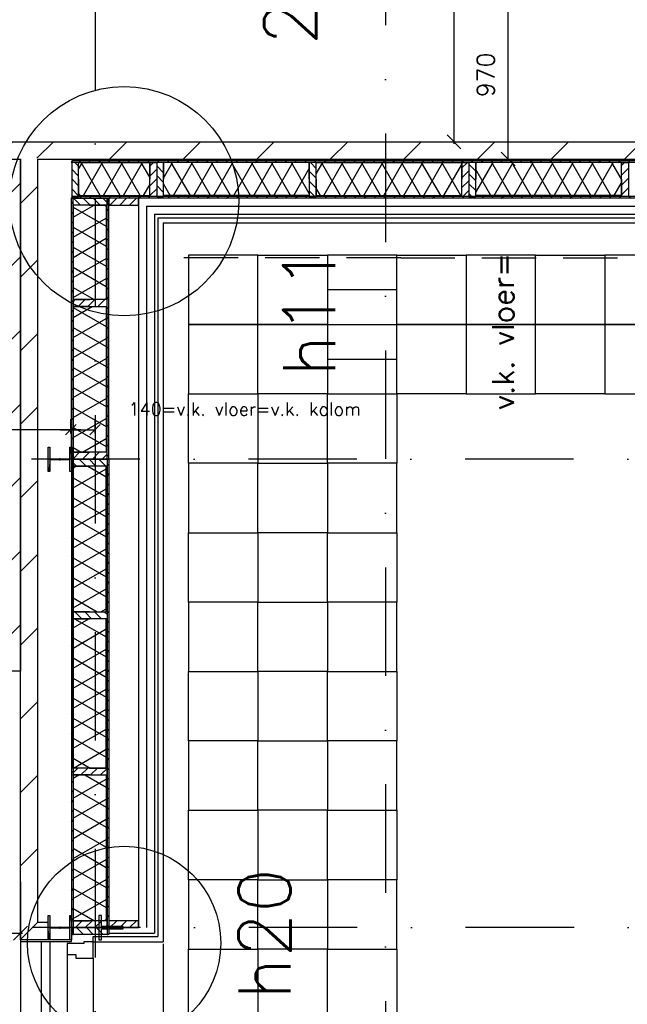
# Model space of a CAD drawing. Extents: x -33346 to 151546, y -8083 to 129543.
# Tile 49 of 68: x 36592 to 40096, y 69105 to 74780. Entities that reach past the tile are written whole.
import ezdxf

# ---------------------------------------------------------------- set-up
doc = ezdxf.new("R2010")
doc.units = 0
doc.header["$LTSCALE"] = 50
doc.header["$MEASUREMENT"] = 0
doc.header["$PDSIZE"] = -1
doc.linetypes.add('HIDDEN', pattern=[9.375, 6.25, -3.125])
doc.linetypes.add('XREF2$0$DASHDOT', pattern=[25, 12.5, -6.25, 0, -6.25])
doc.layers.get('0').update_dxf_attribs({"linetype": 'CONTINUOUS'})
doc.layers.get('DEFPOINTS').update_dxf_attribs({"linetype": 'CONTINUOUS'})
for name, color, linetype in [('_DETAILNUMMERS', 4, 'CONTINUOUS'), ('_DETAILNUMMERSTEKST', 4, 'CONTINUOUS'), ('A--01A1_ACEER', 1, 'CONTINUOUS'), ('A--A21--_F-23-', 9, 'CONTINUOUS'), ('A--A22--_F123-', 9, 'CONTINUOUS'), ('A--A25--_F-2--', 9, 'CONTINUOUS'), ('A--A28--_F-2--', 7, 'CONTINUOUS'), ('A--A32--_F-2--', 9, 'CONTINUOUS'), ('A--A42--_F-23-', 9, 'CONTINUOUS'), ('A--L21--', 3, 'CONTINUOUS'), ('A--L21--_F-2--', 7, 'CONTINUOUS'), ('A--L21A1_BUITENWAND', 1, 'CONTINUOUS'), ('A--L22--', 7, 'CONTINUOUS'), ('A--L22--_F-2--', 7, 'CONTINUOUS'), ('A--L22A1_BINNENWAND', 1, 'CONTINUOUS'), ('A--L22A2_BINNENWAND', 2, 'CONTINUOUS'), ('A--L25--', 7, 'CONTINUOUS'), ('A--L25--_F-23-', 7, 'CONTINUOUS'), ('A--L27AC2_DAKEN', 2, 'HIDDEN'), ('A--L28--', 7, 'CONTINUOUS'), ('A--L28--_F-2--', 7, 'CONTINUOUS'), ('A--L28D4_KONSTRUKTIES', 4, 'CONTINUOUS'), ('A--L31A1_BUITENKOZIJN', 1, 'CONTINUOUS'), ('A--L32--', 7, 'CONTINUOUS'), ('A--L32--_F-23-', 2, 'CONTINUOUS'), ('A--L32--_F123-', 1, 'CONTINUOUS'), ('A--L42--', 7, 'CONTINUOUS'), ('A--L42--_F-23-', 7, 'CONTINUOUS'), ('A--M$1A-_F123-', 1, 'CONTINUOUS'), ('A--T$1A-_F123-_RNR', 4, 'CONTINUOUS'), ('A--T01A-25_TEKST', 2, 'CONTINUOUS'), ('A--T01A-70_TEKST', 5, 'CONTINUOUS'), ('X--LR---_CP', 7, 'CONTINUOUS'), ('XREF2$0$A--L$7A-_STRAMIEN', 1, 'XREF2$0$DASHDOT'), ('XREF2$0$A--L$7AC3-_STRAMIE', 3, 'XREF2$0$DASHDOT')]:
    doc.layers.add(name, color=color, linetype=linetype)
doc.styles.add('ALFA-0_25', font='ROMANS')
doc.styles.add('HIEMSTRA', font='romans.shx')
doc.styles.get("Standard").update_dxf_attribs({"font": 'txt', "width": 0.9})
doc.dimstyles.new('BEILEN', dxfattribs={"dimscale": 40, "dimtxt": 2.5, "dimasz": 2, "dimexe": 0.3, "dimexo": 0.3, "dimgap": 2, "dimtad": 1, "dimdec": 0, "dimzin": 0, "dimtxsty": 'HIEMSTRA', "dimblk1": 'OBLIQUE', "dimblk2": 'OBLIQUE', "dimsah": 1, "dimcen": -0.09, "dimdle": 0.3, "dimse1": 1, "dimclrd": 2, "dimclre": 2, "dimclrt": 3, "dimazin": 3, "dimtfac": 1, "dimtdec": 4, "dimtofl": 0, "dimtmove": 0, "dimatfit": 3, "dimtvp": 625, "dimtolj": 1, "dimtzin": 0})
doc.dimstyles.get("Standard").update_dxf_attribs({"dimscale": 40, "dimtxt": 2.5, "dimasz": 2, "dimexe": 0.3, "dimexo": 0.3, "dimgap": 2, "dimtad": 1, "dimdec": 0, "dimzin": 0, "dimtxsty": 'HIEMSTRA', "dimblk1": 'OBLIQUE', "dimblk2": 'OBLIQUE', "dimsah": 1, "dimcen": -0.09, "dimdle": 0.3, "dimse1": 1, "dimclrd": 2, "dimclre": 2, "dimclrt": 3, "dimazin": 3, "dimtfac": 1, "dimtdec": 4, "dimtofl": 0, "dimtmove": 0, "dimatfit": 3, "dimtvp": 625, "dimtolj": 1, "dimtzin": 0})
doc.dimstyles.new('STANDARD$0', dxfattribs={"dimscale": 50, "dimtxt": 2.5, "dimasz": 2, "dimexe": 2, "dimexo": 0, "dimgap": 2, "dimtad": 1, "dimdec": 0, "dimzin": 0, "dimtxsty": 'ALFA-0_25', "dimblk1": 'OBLIQUE', "dimblk2": 'OBLIQUE', "dimsah": 1, "dimcen": -3, "dimdle": 2, "dimclrd": 1, "dimclre": 1, "dimclrt": 2, "dimazin": 3, "dimtfac": 0.666667, "dimtofl": 0, "dimtmove": 0, "dimatfit": 3, "dimtvp": 0.833333, "dimtolj": 1, "dimtzin": 0})
pattern_1 = [(240, (6e-15, 50), (86.603, -50), []), (300, (6e-15, 50), (86.603, 50), [])]
pattern_2 = [(60, (0, -50), (-86.603, 50), []), (120, (0, -50), (-86.603, -50), [])]
pattern_3 = [(330, (-50, 9e-15), (50, 86.603), []), (30, (-50, 9e-15), (-50, 86.603), [])]
pattern_4 = [(150, (50, -3e-15), (-50, -86.603), []), (210, (50, -3e-15), (50, -86.603), [])]

# ---------------------------------------------------------------- blocks, each defined once
blk = doc.blocks.new('*U818')
at = {"layer": 'A--A22--_F123-', "linetype": 'CONTINUOUS'}
h = blk.add_hatch(dxfattribs=at)
h.set_pattern_fill('ALFALINE', color=256, scale=300, style=0)
h.set_pattern_definition([(45, (-36647.05, -74026.86), (-212.132, 212.132), [])])
h.paths.add_polyline_path([(0, 0), (0, 50), (4360.1, 50), (4410.1, 0), (4460.1, -50), (50, -50)])
at = {"layer": 'A--L22--_F-2--', "color": 3, "linetype": 'CONTINUOUS'}
for points in [[(0, 50), (0, 50), (4360.1, 50), (4360.1, 50)], [(50, -50), (50, -50), (4460.1, -50), (4460.1, -50)]]:
    blk.add_lwpolyline(points, dxfattribs=at)
blk = doc.blocks.new('XREF2')
at = {"layer": 'XREF2$0$A--L$7A-_STRAMIEN'}
for p, q in [((-36914.938, 63128.251), (-36914.938, 23800)), ((-20830.441, 39999.998), (-39925.329, 40000.004)), ((-20827.564, 37300), (-39925.329, 37300))]:
    blk.add_line(p, q, dxfattribs=at)
at = {"layer": 'XREF2$0$A--L$7AC3-_STRAMIE'}
blk.add_line((-38589.938, 89008.057), (-38589.938, -5393.534), dxfattribs=at)
blk = doc.blocks.new('Q020490-')
at = {"layer": 'A--A28--_F-2--', "color": 3, "linetype": 'CONTINUOUS'}
for points in [[(-2.75, 58), (-70, 66.5), (70, 66.5)], [(-2.75, 58), (-70, 58), (-70, 66.5)], [(-2.75, 58), (70, 66.5), (70, 58)], [(2.75, -58), (-2.75, -58), (-2.75, 58)], [(-2.75, 58), (2.75, 58), (2.75, -58)], [(-2.75, 58), (70, 58), (2.75, 58)], [(70, -66.5), (-70, -58), (-2.75, -58)], [(70, -66.5), (-70, -66.5), (-70, -58)], [(2.75, -58), (70, -66.5), (-2.75, -58)], [(2.75, -58), (70, -58), (70, -66.5)]]:
    blk.add_solid(points, dxfattribs=at)
at = {"layer": 'A--L28--_F-2--', "color": 3, "linetype": 'CONTINUOUS'}
blk.add_lwpolyline([(70, -66.5), (-70, -66.5), (-70, -58), (-2.75, -58), (-2.75, 58), (-70, 58), (-70, 66.5), (70, 66.5), (70, 58), (2.75, 58), (2.75, -58), (70, -58)], close=True, dxfattribs=at)
at = {"layer": 'X--LR---_CP', "color": 2, "linetype": 'CONTINUOUS'}
for p in [(-2.75, 0), (0, 0), (2.75, 0)]:
    blk.add_point(p, dxfattribs=at)
blk = doc.blocks.new('_OBLIQUE')
at = {"color": 0, "linetype": 'BYBLOCK'}
blk.add_line((-0.5, -0.5), (0.5, 0.5), dxfattribs=at)
blk = doc.blocks.new('*D189')
at = {"color": 2, "linetype": 'BYBLOCK'}
blk.add_line((39096.6, 74064.2), (39096.6, 76243.5), dxfattribs=at)
at = {"layer": 'DEFPOINTS', "color": 0, "linetype": 'BYBLOCK'}
for p in [(39096.6, 76231.5), (39096.6, 76231.5), (39096.6, 74076.2)]:
    blk.add_point(p, dxfattribs=at)
at = {"color": 2, "linetype": 'BYBLOCK', "xscale": 80, "yscale": 80, "zscale": 80}
for p, rotation in [((39096.6, 76231.5), 90), ((39096.6, 74076.2), 270)]:
    blk.add_blockref('_OBLIQUE', p, dxfattribs=dict(at, rotation=rotation))
at = {"color": 3, "linetype": 'BYBLOCK', "insert": (38966.6, 75153.9), "char_height": 100, "attachment_point": 5, "rotation": 90, "style": 'HIEMSTRA'}
blk.add_mtext('\\A1;2155', dxfattribs=at)
blk = doc.blocks.new('*D225')
at = {"color": 2, "linetype": 'BYBLOCK'}
for p, q in [((39495.5, 74946.9), (39397.1, 74946.9)), ((39409.1, 73964.9), (39409.1, 74958.9))]:
    blk.add_line(p, q, dxfattribs=at)
at = {"layer": 'DEFPOINTS', "color": 0, "linetype": 'BYBLOCK'}
for p in [(39409.1, 74946.9), (39507.5, 74946.9), (39507.5, 73976.9)]:
    blk.add_point(p, dxfattribs=at)
at = {"color": 2, "linetype": 'BYBLOCK', "xscale": 80, "yscale": 80, "zscale": 80}
for p, rotation in [((39409.1, 74946.9), 90), ((39409.1, 73976.9), 270)]:
    blk.add_blockref('_OBLIQUE', p, dxfattribs=dict(at, rotation=rotation))
at = {"color": 3, "linetype": 'BYBLOCK', "insert": (39279.1, 74461.9), "char_height": 100, "attachment_point": 5, "rotation": 90, "style": 'HIEMSTRA'}
blk.add_mtext('\\A1;970', dxfattribs=at)
blk = doc.blocks.new('*U585')
at = {"layer": 'A--A42--_F-23-', "linetype": 'CONTINUOUS'}
h = blk.add_hatch(dxfattribs=at)
h.set_pattern_fill('ALFALINE', color=256, scale=40, style=0)
h.set_pattern_definition([(45, (-41124.196, -73961.86), (-28.284271, 28.284271), [])])
h.paths.add_polyline_path([(0, 0), (5, -5), (-4232.1, -5), (-4232.1, 0), (-4232.1, 5), (-5, 5)])
at = {"layer": 'A--L42--_F-23-', "color": 2, "linetype": 'CONTINUOUS'}
for points in [[(-5, 5), (-5, 5), (-4232.1, 5), (-4232.1, 0)], [(5, -5), (5, -5), (-4232.1, -5), (-4232.1, 0)]]:
    blk.add_lwpolyline(points, dxfattribs=at)
blk = doc.blocks.new('*U584')
at = {"layer": 'A--A42--_F-23-', "linetype": 'CONTINUOUS'}
h = blk.add_hatch(dxfattribs=at)
h.set_pattern_fill('ALFALINE', color=256, scale=40, style=0)
h.set_pattern_definition([(45, (-41330.196, -73755.86), (-28.284271, 28.284271), [])])
h.paths.add_polyline_path([(0, 0), (5, -5), (-4438.1, -5), (-4438.1, 0), (-4438.1, 5), (-5, 5)])
at = {"layer": 'A--L42--_F-23-', "color": 2, "linetype": 'CONTINUOUS'}
for points in [[(-5, 5), (-5, 5), (-4438.1, 5), (-4438.1, 0)], [(5, -5), (5, -5), (-4438.1, -5), (-4438.1, 0)]]:
    blk.add_lwpolyline(points, dxfattribs=at)
blk = doc.blocks.new('NH40_196')
at = {"layer": 'A--A25--_F-2--'}
h = blk.add_hatch(dxfattribs=at)
h.set_pattern_fill('ALFALINE', color=256, scale=40, style=0, pattern_type=2)
h.set_pattern_definition([(45, (-6, 0), (-28.284, 28.284), [])])
h.paths.add_polyline_path([(0, 0), (0, 196), (40, 196), (40, 0)])
at = {"layer": 'A--L25--_F-23-', "color": 2, "linetype": 'CONTINUOUS'}
blk.add_lwpolyline([(0, 0), (0, 196), (40, 196), (40, 0)], close=True, dxfattribs=at)
at = {"layer": 'X--LR---_CP'}
for p in [(0, 0), (0, 0), (40, 0)]:
    blk.add_point(p, dxfattribs=at)
blk = doc.blocks.new('*U583')
at = {"layer": 'A--A21--_F-23-', "linetype": 'CONTINUOUS'}
h = blk.add_hatch(dxfattribs=at)
h.set_pattern_fill('ALFAISO', color=256, scale=100, angle=180, style=0)
h.set_pattern_definition(pattern_1)
h.paths.add_polyline_path([(0, 0), (0, -95), (-840, -95), (-840, 0), (-840, 95), (0, 95)])
at = {"layer": 'A--L21--_F-2--', "color": 2, "linetype": 'CONTINUOUS'}
for points in [[(0, 0), (0, 95), (-840, 95), (-840, 0)], [(0, 0), (0, -95), (-840, -95), (-840, 0)]]:
    blk.add_lwpolyline(points, dxfattribs=at)
blk = doc.blocks.new('*U581')
at = {"layer": 'A--A21--_F-23-', "linetype": 'CONTINUOUS'}
h = blk.add_hatch(dxfattribs=at)
h.set_pattern_fill('ALFAISO', color=256, scale=100, style=0)
h.set_pattern_definition(pattern_2)
h.paths.add_polyline_path([(0, 0), (0, 95), (410.1, 95), (410.1, 0), (410.1, -95), (0, -95)])
at = {"layer": 'A--L21--_F-2--', "color": 2, "linetype": 'CONTINUOUS'}
for points in [[(0, 0), (0, 95), (410.1, 95), (410.1, 0)], [(0, 0), (0, -95), (410.1, -95), (410.1, 0)]]:
    blk.add_lwpolyline(points, dxfattribs=at)
blk = doc.blocks.new('*U580')
at = {"layer": 'A--A21--_F-23-', "linetype": 'CONTINUOUS'}
h = blk.add_hatch(dxfattribs=at)
h.set_pattern_fill('ALFAISO', color=256, scale=100, style=0)
h.set_pattern_definition(pattern_2)
h.paths.add_polyline_path([(0, 0), (0, 95), (840, 95), (840, 0), (840, -95), (0, -95)])
at = {"layer": 'A--L21--_F-2--', "color": 2, "linetype": 'CONTINUOUS'}
for points in [[(0, 0), (0, 95), (840, 95), (840, 0)], [(0, 0), (0, -95), (840, -95), (840, 0)]]:
    blk.add_lwpolyline(points, dxfattribs=at)
blk = doc.blocks.new('*U579')
at = {"layer": 'A--A21--_F-23-', "linetype": 'CONTINUOUS'}
h = blk.add_hatch(dxfattribs=at)
h.set_pattern_fill('ALFAISO', color=256, scale=100, angle=180, style=0)
h.set_pattern_definition(pattern_1)
h.paths.add_polyline_path([(0, 0), (0, -95), (-840, -95), (-840, 0), (-840, 95), (0, 95)])
at = {"layer": 'A--L21--_F-2--', "color": 2, "linetype": 'CONTINUOUS'}
for points in [[(0, 0), (0, 95), (-840, 95), (-840, 0)], [(0, 0), (0, -95), (-840, -95), (-840, 0)]]:
    blk.add_lwpolyline(points, dxfattribs=at)
blk = doc.blocks.new('KOZ34A')
at = {"layer": 'A--01A1_ACEER'}
for p, q in [((-150, -2463), (-150, -74)), ((0, -2442), (0, -95))]:
    blk.add_line(p, q, dxfattribs=at)
at = {"layer": 'A--L22A2_BINNENWAND'}
for points in [[(-150, -9), (-150, -74), (-99, -74), (-99, -95), (0, -95), (0, -22), (0, 0), (-15, 0), (-54, 0), (-54, -9)], [(-150, -1242), (-150, -1295), (-99, -1295), (-99, -1316), (0, -1316), (0, -1243), (0, -1221), (-15, -1221), (-99, -1221), (-99, -1242)], [(-150, -2528), (-150, -2463), (-99, -2463), (-99, -2442), (0, -2442), (0, -2515), (0, -2537), (-15, -2537), (-54, -2537), (-54, -2528)]]:
    blk.add_lwpolyline(points, close=True, dxfattribs=at)
at = {"layer": 'X--LR---_CP', "linetype": 'CONTINUOUS'}
blk.add_point((0, 0), dxfattribs=at)
blk = doc.blocks.new('*U573')
at = {"layer": 'A--A21--_F-23-', "linetype": 'CONTINUOUS'}
h = blk.add_hatch(dxfattribs=at)
h.set_pattern_fill('ALFAISO', color=256, scale=100, angle=270, style=0)
h.set_pattern_definition(pattern_3)
h.paths.add_polyline_path([(0, 0), (95, 0), (95, -840), (0, -840), (-95, -840), (-95, 0)])
at = {"layer": 'A--L21--_F-2--', "color": 2, "linetype": 'CONTINUOUS'}
for points in [[(0, 0), (-95, 0), (-95, -840), (0, -840)], [(0, 0), (95, 0), (95, -840), (0, -840)]]:
    blk.add_lwpolyline(points, dxfattribs=at)
blk = doc.blocks.new('*U572')
at = {"layer": 'A--A42--_F-23-', "linetype": 'CONTINUOUS'}
h = blk.add_hatch(dxfattribs=at)
h.set_pattern_fill('ALFALINE', color=256, scale=40, style=0)
h.set_pattern_definition([(45, (-36895.046, -72246.86), (-28.284271, 28.284271), [])])
h.paths.add_polyline_path([(0, 0), (5, 0), (5, -2740), (0, -2740), (-5, -2740), (-5, 0)])
at = {"layer": 'A--L42--_F-23-', "color": 2, "linetype": 'CONTINUOUS'}
for points in [[(0, 0), (-5, 0), (-5, -2740), (0, -2740)], [(0, 0), (5, 0), (5, -2740), (0, -2740)]]:
    blk.add_lwpolyline(points, dxfattribs=at)
blk = doc.blocks.new('*U571')
at = {"layer": 'A--A42--_F-23-', "linetype": 'CONTINUOUS'}
h = blk.add_hatch(dxfattribs=at)
h.set_pattern_fill('ALFALINE', color=256, scale=40, style=0)
h.set_pattern_definition([(45, (-37101.046, -72246.86), (-28.284271, 28.284271), [])])
h.paths.add_polyline_path([(0, 0), (5, 0), (5, -2740), (0, -2740), (-5, -2740), (-5, 0)])
at = {"layer": 'A--L42--_F-23-', "color": 2, "linetype": 'CONTINUOUS'}
for points in [[(0, 0), (-5, 0), (-5, -2740), (0, -2740)], [(0, 0), (5, 0), (5, -2740), (0, -2740)]]:
    blk.add_lwpolyline(points, dxfattribs=at)
blk = doc.blocks.new('*U570')
at = {"layer": 'A--A21--_F-23-', "linetype": 'CONTINUOUS'}
h = blk.add_hatch(dxfattribs=at)
h.set_pattern_fill('ALFAISO', color=256, scale=100, angle=90, style=0)
h.set_pattern_definition(pattern_4)
h.paths.add_polyline_path([(0, 0), (-95, 0), (-95, 860), (0, 860), (95, 860), (95, 0)])
at = {"layer": 'A--L21--_F-2--', "color": 2, "linetype": 'CONTINUOUS'}
for points in [[(0, 0), (-95, 0), (-95, 860), (0, 860)], [(0, 0), (95, 0), (95, 860), (0, 860)]]:
    blk.add_lwpolyline(points, dxfattribs=at)
blk = doc.blocks.new('*U569')
at = {"layer": 'A--A21--_F-23-', "linetype": 'CONTINUOUS'}
h = blk.add_hatch(dxfattribs=at)
h.set_pattern_fill('ALFAISO', color=256, scale=100, angle=90, style=0)
h.set_pattern_definition(pattern_4)
h.paths.add_polyline_path([(0, 0), (-95, 0), (-95, 840), (0, 840), (95, 840), (95, 0)])
at = {"layer": 'A--L21--_F-2--', "color": 2, "linetype": 'CONTINUOUS'}
for points in [[(0, 0), (-95, 0), (-95, 840), (0, 840)], [(0, 0), (95, 0), (95, 840), (0, 840)]]:
    blk.add_lwpolyline(points, dxfattribs=at)
blk = doc.blocks.new('*U568')
at = {"layer": 'A--A42--_F-23-', "linetype": 'CONTINUOUS'}
h = blk.add_hatch(dxfattribs=at)
h.set_pattern_fill('ALFALINE', color=256, scale=40, style=0)
h.set_pattern_definition([(45, (-36895.046, -72246.86), (-28.284271, 28.284271), [])])
h.paths.add_polyline_path([(0, 0), (-5, 0), (-5, 1504), (0, 1504), (5, 1504), (5, 0)])
at = {"layer": 'A--L42--_F-23-', "color": 2, "linetype": 'CONTINUOUS'}
for points in [[(0, 0), (-5, 0), (-5, 1504), (0, 1504)], [(0, 0), (5, 0), (5, 1504), (0, 1504)]]:
    blk.add_lwpolyline(points, dxfattribs=at)
blk = doc.blocks.new('*U567')
at = {"layer": 'A--A42--_F-23-', "linetype": 'CONTINUOUS'}
h = blk.add_hatch(dxfattribs=at)
h.set_pattern_fill('ALFALINE', color=256, scale=40, style=0)
h.set_pattern_definition([(45, (-37101.046, -72246.86), (-28.284271, 28.284271), [])])
h.paths.add_polyline_path([(0, 0), (-5, 0), (-5, 1504), (0, 1504), (5, 1504), (5, 0)])
at = {"layer": 'A--L42--_F-23-', "color": 2, "linetype": 'CONTINUOUS'}
for points in [[(0, 0), (-5, 0), (-5, 1504), (0, 1504)], [(0, 0), (5, 0), (5, 1504), (0, 1504)]]:
    blk.add_lwpolyline(points, dxfattribs=at)
blk = doc.blocks.new('*U566')
at = {"layer": 'A--A21--_F-23-', "linetype": 'CONTINUOUS'}
h = blk.add_hatch(dxfattribs=at)
h.set_pattern_fill('ALFAISO', color=256, scale=100, angle=270, style=0)
h.set_pattern_definition(pattern_3)
h.paths.add_polyline_path([(0, 0), (95, 0), (95, -544), (0, -544), (-95, -544), (-95, 0)])
at = {"layer": 'A--L21--_F-2--', "color": 2, "linetype": 'CONTINUOUS'}
for points in [[(0, 0), (-95, 0), (-95, -544), (0, -544)], [(0, 0), (95, 0), (95, -544), (0, -544)]]:
    blk.add_lwpolyline(points, dxfattribs=at)
blk = doc.blocks.new('*U565')
at = {"layer": 'A--A21--_F-23-', "linetype": 'CONTINUOUS'}
h = blk.add_hatch(dxfattribs=at)
h.set_pattern_fill('ALFAISO', color=256, scale=100, angle=270, style=0)
h.set_pattern_definition(pattern_3)
h.paths.add_polyline_path([(0, 0), (95, 0), (95, -840), (0, -840), (-95, -840), (-95, 0)])
at = {"layer": 'A--L21--_F-2--', "color": 2, "linetype": 'CONTINUOUS'}
for points in [[(0, 0), (-95, 0), (-95, -840), (0, -840)], [(0, 0), (95, 0), (95, -840), (0, -840)]]:
    blk.add_lwpolyline(points, dxfattribs=at)
blk = doc.blocks.new('*U564')
at = {"layer": 'A--A22--_F123-', "linetype": 'CONTINUOUS'}
h = blk.add_hatch(dxfattribs=at)
h.set_pattern_fill('ALFALINE', color=256, scale=300, style=0)
h.set_pattern_definition([(45, (-36647.05, -69526.86), (-212.132, 212.132), [])])
h.paths.add_polyline_path([(0, 0), (-50, -50), (-50, 4450), (0, 4500), (50, 4450), (50, 50)])
at = {"layer": 'A--L22--_F-2--', "color": 3, "linetype": 'CONTINUOUS'}
for points in [[(-50, -50), (-50, -50), (-50, 4450), (-50, 4450)], [(50, 50), (50, 50), (50, 4450), (50, 4450)]]:
    blk.add_lwpolyline(points, dxfattribs=at)
blk = doc.blocks.new('*U563')
at = {"layer": 'A--A22--_F123-', "linetype": 'CONTINUOUS'}
h = blk.add_hatch(dxfattribs=at)
h.set_pattern_fill('ALFALINE', color=256, scale=300, style=0)
h.set_pattern_definition([(45, (-36757.05, -69526.86), (-212.132, 212.132), [])])
h.paths.add_polyline_path([(0, 0), (0, -50), (-160, -50), (-110, 0), (-60, 50), (0, 50)])
at = {"layer": 'A--L22--_F-2--', "color": 3, "linetype": 'CONTINUOUS'}
for points in [[(0, 0), (0, -50), (-160, -50), (-160, -50)], [(0, 0), (0, 50), (-60, 50), (-60, 50)]]:
    blk.add_lwpolyline(points, dxfattribs=at)
blk = doc.blocks.new('*D402')
at = {"color": 1, "linetype": 'BYBLOCK'}
for p, q in [((36887, 72395.3), (36887, 72477)), ((37027, 72395.3), (37027, 72477)), ((36827, 72417), (37027, 72417))]:
    blk.add_line(p, q, dxfattribs=at)
at = {"layer": 'DEFPOINTS', "color": 0, "linetype": 'BYBLOCK'}
for p in [(37027, 72417), (36887, 72395.3), (37027, 72395.3)]:
    blk.add_point(p, dxfattribs=at)
at = {"color": 1, "linetype": 'BYBLOCK', "xscale": 60, "yscale": 60, "zscale": 60, "rotation": 180}
blk.add_blockref('_OBLIQUE', (36887, 72417), dxfattribs=at)
at = {"color": 1, "linetype": 'BYBLOCK', "xscale": 60, "yscale": 60, "zscale": 60}
blk.add_blockref('_OBLIQUE', (37027, 72417), dxfattribs=at)
at = {"color": 2, "linetype": 'BYBLOCK', "insert": (37889.1, 72535.6), "char_height": 75, "attachment_point": 5, "style": 'ALFA-0_25'}
blk.add_mtext('\\A1;140=v.k. vloer=v.k. kolom', dxfattribs=at)
blk = doc.blocks.new('*D403')
at = {"color": 1, "linetype": 'BYBLOCK'}
for p, q in [((36887, 72417), (36887, 72477)), ((36947, 72417), (36267, 72417)), ((36327, 72417), (36327, 72357))]:
    blk.add_line(p, q, dxfattribs=at)
at = {"layer": 'DEFPOINTS', "color": 0, "linetype": 'BYBLOCK'}
for p in [(36327, 72417), (36327, 72417), (36887, 72417)]:
    blk.add_point(p, dxfattribs=at)
at = {"color": 1, "linetype": 'BYBLOCK', "xscale": 60, "yscale": 60, "zscale": 60, "rotation": 180}
blk.add_blockref('_OBLIQUE', (36327, 72417), dxfattribs=at)
at = {"color": 1, "linetype": 'BYBLOCK', "xscale": 60, "yscale": 60, "zscale": 60}
blk.add_blockref('_OBLIQUE', (36887, 72417), dxfattribs=at)
at = {"color": 2, "linetype": 'BYBLOCK', "insert": (36328.1, 72530.4), "char_height": 75, "attachment_point": 5, "style": 'ALFA-0_25'}
blk.add_mtext('\\A1;560', dxfattribs=at)
blk = doc.blocks.new('Q0340081')
at = {"layer": 'A--A32--_F-2--'}
h = blk.add_hatch(dxfattribs=at)
h.set_pattern_fill('ALFALINE', color=9, scale=40, style=0, pattern_type=2)
h.set_pattern_definition([(45, (0, 0), (-28.2843, 28.2843), [])])
h.paths.add_polyline_path([(2, -1.6), (2, -41.6), (928.1, -41.6), (925.1, -1.6)])
at = {"layer": 'A--L32--_F-23-', "color": 2, "linetype": 'CONTINUOUS'}
blk.add_lwpolyline([(2, -1.6), (2, -41.6), (928.1, -41.6), (925.1, -1.6), (2, -1.6)], close=True, dxfattribs=at)
at = {"layer": 'A--L32--_F123-', "color": 1}
blk.add_lwpolyline([(2, -41.6), (2, -971.6, 0.414214), (932, -41.6)], format="xyb", dxfattribs=at)
blk = doc.blocks.new('DR_2X930TYPE5')
at = {"layer": 'A--L32--_F-23-'}
for points in [[(-1981, -18), (-1981, 0), (-1914, 0), (-1914, -93.8), (-1929, -93.8), (-1929, -139), (-1981, -139), (-1981, -121), (-1969, -121), (-1969, -18), (-1981, -18)], [(0, -18), (0, 0), (-67, 0), (-67, -93.8), (-52, -93.8), (-52, -139), (0, -139), (0, -121), (-12, -121), (-12, -18), (0, -18)]]:
    blk.add_lwpolyline(points, close=True, dxfattribs=at)
at = {"layer": 'A--L32--_F123-', "color": 1}
blk.add_line((-1914, 0), (-62.8, 0), dxfattribs=at)
at = {"layer": 'A--L32--', "linetype": 'CONTINUOUS'}
blk.add_blockref('Q0340081', (-1927, -95.6), dxfattribs=at)
at = {"layer": 'A--L32--', "linetype": 'CONTINUOUS', "xscale": -1}
blk.add_blockref('Q0340081', (-54, -95.6), dxfattribs=at)
blk = doc.blocks.new('*D486')
at = {"layer": 'A--M$1A-_F123-', "color": 2}
for p, q in [((36597, 69478.9), (36597, 69527.1)), ((35875.6, 69515.1), (36609, 69515.1))]:
    blk.add_line(p, q, dxfattribs=at)
at = {"layer": 'DEFPOINTS', "color": 0}
for p in [(36597, 69515.1), (36597, 69466.9), (35887.6, 69446.2)]:
    blk.add_point(p, dxfattribs=at)
at = {"layer": 'A--M$1A-_F123-', "color": 2, "xscale": 80, "yscale": 80, "zscale": 80, "rotation": 180}
blk.add_blockref('_OBLIQUE', (35887.6, 69515.1), dxfattribs=at)
at = {"layer": 'A--M$1A-_F123-', "color": 2, "xscale": 80, "yscale": 80, "zscale": 80}
blk.add_blockref('_OBLIQUE', (36597, 69515.1), dxfattribs=at)
at = {"layer": 'A--M$1A-_F123-', "color": 3, "insert": (36242.3, 69645.1), "char_height": 100, "attachment_point": 5}
blk.add_mtext('\\A1;709', dxfattribs=at)
blk = doc.blocks.new('*D487')
at = {"layer": 'A--M$1A-_F123-', "color": 2}
for p, q in [((37419, 69453.4), (37419, 68719.1)), ((37049.8, 68731.1), (37431, 68731.1))]:
    blk.add_line(p, q, dxfattribs=at)
at = {"layer": 'DEFPOINTS', "color": 0}
for p in [(37419, 69465.4), (37419, 68731.1), (37061.8, 68495.4)]:
    blk.add_point(p, dxfattribs=at)
at = {"layer": 'A--M$1A-_F123-', "color": 2, "xscale": 80, "yscale": 80, "zscale": 80, "rotation": 180}
blk.add_blockref('_OBLIQUE', (37061.8, 68731.1), dxfattribs=at)
at = {"layer": 'A--M$1A-_F123-', "color": 2, "xscale": 80, "yscale": 80, "zscale": 80}
blk.add_blockref('_OBLIQUE', (37419, 68731.1), dxfattribs=at)
at = {"layer": 'A--M$1A-_F123-', "color": 3, "insert": (37263.1, 68864.6), "char_height": 100, "attachment_point": 5}
blk.add_mtext('\\A1;357', dxfattribs=at)
blk = doc.blocks.new('*U538')
at = {"layer": 'A--A22--_F123-', "linetype": 'CONTINUOUS'}
h = blk.add_hatch(dxfattribs=at)
h.set_pattern_fill('ALFALINE', color=256, scale=300, style=0)
h.set_pattern_definition([(45, (-36457.05, -74026.86), (-212.132, 212.132), [])])
h.paths.add_polyline_path([(0, 0), (0, 50), (190, 50), (190, 0), (140, -50), (0, -50)])
at = {"layer": 'A--L22--_F-2--', "color": 3, "linetype": 'CONTINUOUS'}
for points in [[(0, 0), (0, 50), (190, 50), (190, 50)], [(0, 0), (0, -50), (140, -50), (140, -50)]]:
    blk.add_lwpolyline(points, dxfattribs=at)
blk = doc.blocks.new('*U522')
at = {"layer": 'A--A22--_F123-', "linetype": 'CONTINUOUS'}
h = blk.add_hatch(dxfattribs=at)
h.set_pattern_fill('ALFALINE', color=256, scale=300, style=0)
h.set_pattern_definition([(45, (-36547.05, -73976.86), (-212.132, 212.132), [])])
h.paths.add_polyline_path([(0, 0), (50, 0), (50, -2950.8), (0, -2950.8), (-50, -2950.8), (-50, 0)])
at = {"layer": 'A--L22--_F-2--', "color": 3, "linetype": 'CONTINUOUS'}
for points in [[(0, 0), (-50, 0), (-50, -2950.8), (0, -2950.8)], [(0, 0), (50, 0), (50, -2950.8), (0, -2950.8)]]:
    blk.add_lwpolyline(points, dxfattribs=at)

msp = doc.modelspace()

# ---------------------------------------------------------------- hatches: boundary and pattern name
at = {"layer": 'A--A25--_F-2--'}
h = msp.add_hatch(dxfattribs=at)
h.set_pattern_fill('ALFALINE', color=256, scale=40, style=0, pattern_type=2)
h.set_pattern_definition([(45, (37106.046, 73704.86), (28.284, -28.284), [])])
h.paths.add_polyline_path([(37106, 73710.9), (37277, 73710.9), (37277, 73750.9), (37106, 73750.9)])
h = msp.add_hatch(dxfattribs=at)
h.set_pattern_fill('ALFALINE', color=256, scale=40, style=0, pattern_type=2)
h.set_pattern_definition([(45, (37106.046, 69540.86), (28.284, -28.284), [])])
h.paths.add_polyline_path([(37106, 69546.9), (37277, 69546.9), (37277, 69586.9), (37106, 69586.9)])

# ---------------------------------------------------------------- linework, layer by layer
at = {"layer": '_DETAILNUMMERS'}
for centre, radius in [((37194.4, 73733.8), 660.8), ((37194.4, 69458.4), 557.3)]:
    msp.add_circle(centre, radius, dxfattribs=at)
at = {"layer": 'A--L21--'}
for p, q in [((37389, 73638.9), (41445.1, 73638.9)), ((37389, 73638.9), (37389, 69495.4)), ((37419, 73608.9), (41475.1, 73608.9)), ((37419, 73608.9), (37419, 69465.4)), ((37015, 69495.4), (37389, 69495.4)), ((37015, 69465.4), (37015, 69495.4)), ((37015, 69465.4), (37419, 69465.4))]:
    msp.add_line(p, q, dxfattribs=at)
at = {"layer": 'A--L21A1_BUITENWAND'}
msp.add_line((36597, 69811.9), (36597, 68495.4), dxfattribs=at)
at = {"layer": 'A--L22A1_BINNENWAND'}
for points in [[(37566.1, 73423.5), (37566.1, 73023.5), (37966.1, 73023.5), (37966.1, 73423.5)], [(38366.1, 73423.5), (38366.1, 73023.5), (37966.1, 73023.5), (37966.1, 73423.5)], [(38366.1, 73423.5), (38366.1, 73023.5), (38766.1, 73023.5), (38766.1, 73423.5)], [(39166.1, 73423.5), (39166.1, 73023.5), (38766.1, 73023.5), (38766.1, 73423.5)], [(39166.1, 73423.5), (39166.1, 73023.5), (39566.1, 73023.5), (39566.1, 73423.5)], [(39966.1, 73423.5), (39966.1, 73023.5), (39566.1, 73023.5), (39566.1, 73423.5)], [(39966.1, 73423.5), (39966.1, 73023.5), (40366.1, 73023.5), (40366.1, 73423.5)], [(38366.1, 73223.5), (38366.1, 72823.5), (38766.1, 72823.5), (38766.1, 73223.5)], [(37566.1, 73023.5), (37566.1, 72623.5), (37966.1, 72623.5), (37966.1, 73023.5)], [(38366.1, 73023.5), (38366.1, 72623.5), (37966.1, 72623.5), (37966.1, 73023.5)], [(39166.1, 73023.5), (39166.1, 72623.5), (38766.1, 72623.5), (38766.1, 73023.5)], [(39166.1, 73023.5), (39166.1, 72623.5), (39566.1, 72623.5), (39566.1, 73023.5)], [(39966.1, 73023.5), (39966.1, 72623.5), (39566.1, 72623.5), (39566.1, 73023.5)], [(39966.1, 73023.5), (39966.1, 72623.5), (40366.1, 72623.5), (40366.1, 73023.5)], [(37566.1, 72223.5), (37566.1, 72623.5), (37966.1, 72623.5), (37966.1, 72223.5)], [(38366.1, 72223.5), (38366.1, 72623.5), (37966.1, 72623.5), (37966.1, 72223.5)], [(38366.1, 72223.5), (38366.1, 72623.5), (38766.1, 72623.5), (38766.1, 72223.5)], [(37566.1, 72223.5), (37566.1, 71823.5), (37966.1, 71823.5), (37966.1, 72223.5)], [(38366.1, 72223.5), (38366.1, 71823.5), (37966.1, 71823.5), (37966.1, 72223.5)], [(38366.1, 72223.5), (38366.1, 71823.5), (38766.1, 71823.5), (38766.1, 72223.5)], [(37566.1, 71423.5), (37566.1, 71823.5), (37966.1, 71823.5), (37966.1, 71423.5)], [(38366.1, 71423.5), (38366.1, 71823.5), (37966.1, 71823.5), (37966.1, 71423.5)], [(38366.1, 71423.5), (38366.1, 71823.5), (38766.1, 71823.5), (38766.1, 71423.5)], [(37566.1, 71423.5), (37566.1, 71023.5), (37966.1, 71023.5), (37966.1, 71423.5)], [(38366.1, 71423.5), (38366.1, 71023.5), (37966.1, 71023.5), (37966.1, 71423.5)], [(38366.1, 71423.5), (38366.1, 71023.5), (38766.1, 71023.5), (38766.1, 71423.5)], [(37566.1, 70623.5), (37566.1, 71023.5), (37966.1, 71023.5), (37966.1, 70623.5)], [(38366.1, 70623.5), (38366.1, 71023.5), (37966.1, 71023.5), (37966.1, 70623.5)], [(38366.1, 70623.5), (38366.1, 71023.5), (38766.1, 71023.5), (38766.1, 70623.5)], [(37566.1, 70623.5), (37566.1, 70223.5), (37966.1, 70223.5), (37966.1, 70623.5)], [(38366.1, 70623.5), (38366.1, 70223.5), (37966.1, 70223.5), (37966.1, 70623.5)], [(38366.1, 70623.5), (38366.1, 70223.5), (38766.1, 70223.5), (38766.1, 70623.5)], [(37566.1, 69823.5), (37566.1, 70223.5), (37966.1, 70223.5), (37966.1, 69823.5)], [(38366.1, 69823.5), (38366.1, 70223.5), (37966.1, 70223.5), (37966.1, 69823.5)], [(38366.1, 69823.5), (38366.1, 70223.5), (38766.1, 70223.5), (38766.1, 69823.5)], [(37566.1, 69823.5), (37566.1, 69423.5), (37966.1, 69423.5), (37966.1, 69823.5)], [(38366.1, 69823.5), (38366.1, 69423.5), (37966.1, 69423.5), (37966.1, 69823.5)], [(38366.1, 69823.5), (38366.1, 69423.5), (38766.1, 69423.5), (38766.1, 69823.5)], [(37566.1, 69023.5), (37566.1, 69423.5), (37966.1, 69423.5), (37966.1, 69023.5)], [(38366.1, 69023.5), (38366.1, 69423.5), (37966.1, 69423.5), (37966.1, 69023.5)], [(38366.1, 69023.5), (38366.1, 69423.5), (38766.1, 69423.5), (38766.1, 69023.5)]]:
    msp.add_lwpolyline(points, close=True, dxfattribs=at)
at = {"layer": 'A--L22A2_BINNENWAND', "color": 2, "linetype": 'CONTINUOUS'}
for p, q in [((37277, 73750.9), (37277, 69546.9)), ((37323, 73704.9), (41379.1, 73704.9)), ((37323, 73704.9), (37323, 69546.9)), ((37369, 73658.9), (41425.8, 73658.9)), ((37369, 73658.9), (37369, 69515.4)), ((37106, 69515.4), (37369, 69515.4))]:
    msp.add_line(p, q, dxfattribs=at)
at = {"layer": 'A--L22A2_BINNENWAND'}
msp.add_lwpolyline([(36890, 69476.9), (36597, 69476.9), (36597, 69466.9), (36890, 69466.9)], close=True, dxfattribs=at)
at = {"layer": 'A--L25--_F-23-', "color": 2, "linetype": 'CONTINUOUS'}
for points in [[(37106, 73710.9), (37277, 73710.9), (37277, 73750.9), (37106, 73750.9)], [(37106, 69546.9), (37277, 69546.9), (37277, 69586.9), (37106, 69586.9)]]:
    msp.add_lwpolyline(points, close=True, dxfattribs=at)
at = {"layer": 'A--L27AC2_DAKEN'}
msp.add_line((38789.1, 73408), (37419, 73408), dxfattribs=at)
msp.add_lwpolyline([(38789.1, 73408), (41675.6, 73408.6), (41671.1, 94581), (31601.9, 96632.1), (24414.6, 61334.3), (24633.1, 61289.8)], dxfattribs=at)
at = {"layer": 'A--L28D4_KONSTRUKTIES'}
msp.add_lwpolyline([(37049, 69476.8), (37064, 69476.8), (37064, 69539.3), (37189, 69539.3), (37189, 69554.3), (37064, 69554.3), (37064, 69616.8), (37049, 69616.8)], close=True, dxfattribs=at)
at = {"layer": 'A--L31A1_BUITENKOZIJN'}
for p, q in [((36715, 69466.9), (36715, 66916.9)), ((36765, 69466.9), (36765, 66916.9))]:
    msp.add_line(p, q, dxfattribs=at)
at = {"layer": 'X--LR---_CP'}
for p in [(37106, 73750.9), (37106, 73710.9), (37106, 73710.9)]:
    msp.add_point(p, dxfattribs=at)

# ---------------------------------------------------------------- block references
at = {"linetype": 'CONTINUOUS', "xscale": -1, "rotation": 180}
msp.add_blockref('KOZ34A', (37015, 66928.3), dxfattribs=at)
at = {"layer": 'A--L21--', "linetype": 'CONTINUOUS'}
for name, p in [('*U538', (36457, 74026.9)), ('*U818', (36647, 74026.9)), ('*U564', (36647, 69526.9)), ('*U581', (36932, 73861.9)), ('*U579', (38262.1, 73861.9)), ('*U580', (38302.1, 73861.9)), ('*U583', (40062.1, 73861.9)), ('*U566', (36995, 73710.9)), ('*U565', (36995, 73126.9)), ('*U569', (36995, 71366.9)), ('*U570', (36995, 70466.9)), ('*U573', (36995, 70426.9)), ('*U563', (36757, 69526.9))]:
    msp.add_blockref(name, p, dxfattribs=at)
at = {"layer": 'A--L22--'}
msp.add_blockref('*U522', (36547, 73976.9), dxfattribs=at)
at = {"layer": 'A--L25--', "xscale": -1}
for p, rotation in [((36892, 73956.9), 180), ((37382.1, 73956.9), 180), ((38262.1, 73956.9), 180), ((39182.1, 73956.9), 180), ((36900, 73126.9), 270), ((36900, 72246.9), 270), ((36900, 72246.9), 270), ((36900, 70426.9), 270), ((36900, 69546.9), 270)]:
    msp.add_blockref('NH40_196', p, dxfattribs=dict(at, rotation=rotation))
at = {"layer": 'A--L25--'}
for p, rotation in [((37382.1, 73956.9), 180), ((39182.1, 73956.9), 180), ((40102.1, 73956.9), 180), ((36900, 73750.9), 270), ((36900, 72246.9), 270), ((36900, 72246.9), 270), ((36900, 71366.9), 270), ((36900, 69546.9), 270)]:
    msp.add_blockref('NH40_196', p, dxfattribs=dict(at, rotation=rotation))
at = {"layer": 'A--L28--', "color": 2, "linetype": 'CONTINUOUS', "rotation": 90}
for p in [(36823.5, 72246.9), (36823.5, 69546.9)]:
    msp.add_blockref('Q020490-', p, dxfattribs=at)
at = {"layer": 'A--L32--_F-23-', "xscale": -1, "rotation": 78.48999999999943}
msp.add_blockref('DR_2X930TYPE5', (35435.3, 74279.3), dxfattribs=at)
at = {"layer": 'A--L42--', "linetype": 'CONTINUOUS'}
for name, p in [('*U585', (41124.2, 73961.9)), ('*U568', (36895, 72246.9)), ('*U584', (41330.2, 73755.9)), ('*U567', (37101, 72246.9)), ('*U572', (36895, 72246.9)), ('*U571', (37101, 72246.9))]:
    msp.add_blockref(name, p, dxfattribs=at)
at = {"layer": 'A--T01A-70_TEKST', "color": 4}
msp.add_blockref('XREF2', (75617.3, 32246.9), dxfattribs=at)

# ---------------------------------------------------------------- texts
at = {"layer": '_DETAILNUMMERSTEKST', "style": 'ALFA-0_25'}
for s, p in [('h11', (38410.9, 72721.4)), ('h20', (38154, 69131))]:
    msp.add_text(s, height=300, rotation=90, dxfattribs=at).set_placement(p)
at = {"layer": 'A--T$1A-_F123-_RNR', "style": 'ALFA-0_25'}
msp.add_text('2.10', height=300, rotation=90, dxfattribs=at).set_placement((38302, 74633))
at = {"layer": 'A--T01A-25_TEKST', "style": 'HIEMSTRA'}
msp.add_text('v.k. vloer=', height=125, rotation=90, dxfattribs=at).set_placement((39441.5, 72531.3, -1))

# ---------------------------------------------------------------- dimensions: what is measured, and where the dimension line sits
at = {"layer": 'A--M$1A-_F123-', "linetype": 'CONTINUOUS'}
for base, p1, p2, picture, middle in [((39096.6, 76231.5), (39096.6, 74076.2), (39096.6, 76231.5), '*D189', (38966.6, 75153.9)), ((39409.1, 74946.9), (39507.5, 73976.9), (39507.5, 74946.9), '*D225', (39279.1, 74461.9))]:
    dim = msp.add_linear_dim(base=base, p1=p1, p2=p2, angle=90, dimstyle='STANDARD', dxfattribs=at)
    dim.commit()
    dim.dimension.update_dxf_attribs({"geometry": picture, "text_midpoint": middle})
dim = msp.add_linear_dim(base=(37027, 72417), p1=(36887, 72395.3), p2=(37027, 72395.3), text='<>=v.k. vloer=v.k. kolom', dimstyle='STANDARD$0', override={"dimscale": 30, "dimclrd": 1, "dimclre": 1, "dimclrt": 2}, dxfattribs=at)
dim.commit()
dim.dimension.update_dxf_attribs({"geometry": '*D402', "text_midpoint": (37889.1, 72535.6), "dimtype": 160})
dim = msp.add_linear_dim(base=(36327, 72417), p1=(36887, 72417), p2=(36327, 72417), dimstyle='STANDARD$0', override={"dimscale": 30, "dimclrd": 1, "dimclre": 1, "dimclrt": 2}, dxfattribs=at)
dim.commit()
dim.dimension.update_dxf_attribs({"geometry": '*D403', "text_midpoint": (36328.1, 72530.4), "dimtype": 160})
at = {"layer": 'A--M$1A-_F123-'}
dim = msp.add_linear_dim(base=(36597, 69515.1), p1=(35887.6, 69446.2), p2=(36597, 69466.9), dimstyle='BEILEN', override={"dimtxsty": 'STANDARD'}, dxfattribs=at)
dim.commit()
dim.dimension.update_dxf_attribs({"geometry": '*D486', "text_midpoint": (36242.3, 69645.1)})
dim = msp.add_linear_dim(base=(37419, 68731.1), p1=(37061.8, 68495.4), p2=(37419, 69465.4), dimstyle='BEILEN', override={"dimtxsty": 'STANDARD'}, dxfattribs=at)
dim.commit()
dim.dimension.update_dxf_attribs({"geometry": '*D487', "text_midpoint": (37263.1, 68864.6), "dimtype": 160})

doc.saveas('drawing.dxf')
